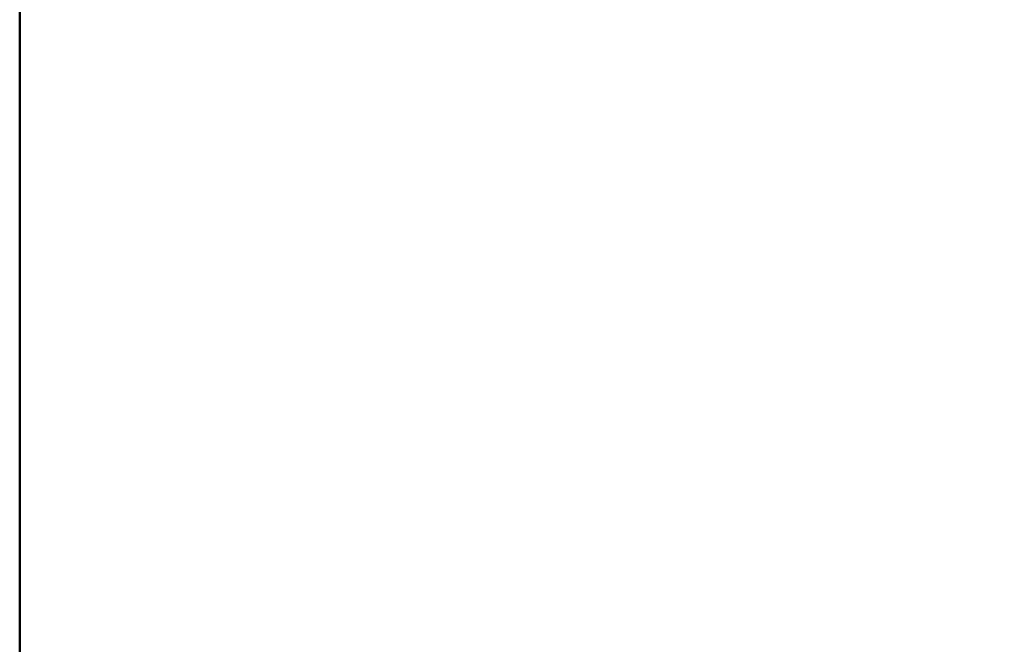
# Model space of a CAD drawing. Header units: millimetres. Extents: x -852 to 852, y -1321 to 592.
# Tile 2 of 256: x -690 to -451, y -646 to -494. Entities that reach past the tile are written whole.
import ezdxf

# ---------------------------------------------------------------- set-up
doc = ezdxf.new("R2010")
doc.units = ezdxf.units.MM
doc.layers.add('A-GENM', color=13, linetype='Continuous', lineweight=40)

# ---------------------------------------------------------------- blocks, each defined once
blk = doc.blocks.new('Maintenance r21 - Maintenance r21-769076-Vignette 3D')
at = {"layer": 'A-GENM', "transparency": 33554471}
mesh = blk.add_polyface(dxfattribs=at)
corners = [(-690, 549, 866), (690, 549, 866), (690, 549), (-690, 549)]
mesh.append_faces([[corners[k] for k in face] for face in [(0, 1, 2, 3)]])
mesh = blk.add_polyface(dxfattribs=at)
corners = [(690, 549, 866), (690, -549, 866), (690, -549), (690, 549)]
mesh.append_faces([[corners[k] for k in face] for face in [(0, 1, 2, 3)]])
mesh = blk.add_polyface(dxfattribs=at)
corners = [(690, -549, 866), (-690, -549, 866), (-690, -549), (690, -549)]
mesh.append_faces([[corners[k] for k in face] for face in [(0, 1, 2, 3)]])

msp = doc.modelspace()

# ---------------------------------------------------------------- linework, layer by layer
at = {"color": 94, "lineweight": 30, "extrusion": (0, 0, -1)}
msp.add_circle((0, -17.5, -128.37), 609.6, dxfattribs=at)

# ---------------------------------------------------------------- block references
at = {"layer": 'A-GENM', "transparency": 33554471, "extrusion": (0, -1, 0), "rotation": 180}
msp.add_blockref('Maintenance r21 - Maintenance r21-769076-Vignette 3D', (0, 549, 455), dxfattribs=at)

doc.saveas('drawing.dxf')
